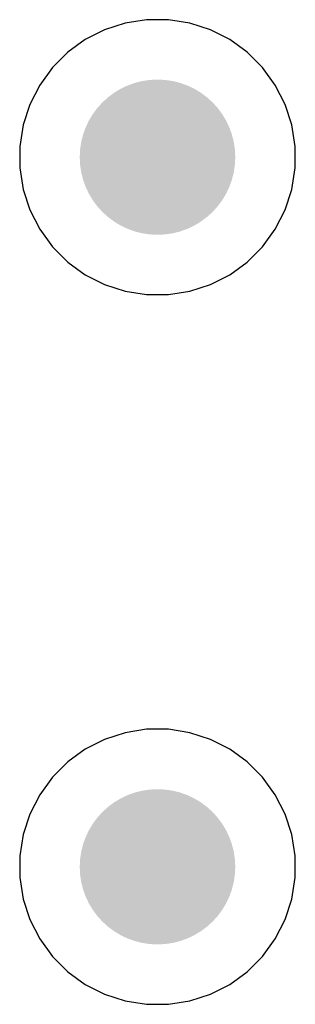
# Model space of a CAD drawing. Header units: inches. Extents: x 0 to 140, y 0 to 140.
# Tile 12 of 20: x 99 to 105, y 35 to 57. Entities that reach past the tile are written whole.
import ezdxf

# ---------------------------------------------------------------- set-up
doc = ezdxf.new("R2010")
doc.units = ezdxf.units.IN
doc.layers.add('BOTTOM', color=5, linetype='Continuous')
doc.layers.add('Pad Holes', color=156, linetype='Continuous')

msp = doc.modelspace()

# ---------------------------------------------------------------- hatches: boundary and pattern name
at = {"layer": 'BOTTOM'}
h = msp.add_hatch(color=5, dxfattribs=at)
edge = h.paths.add_edge_path()
edge.add_arc((102, 54), 1.5, 0, 360)
h = msp.add_hatch(color=5, dxfattribs=at)
edge = h.paths.add_edge_path()
edge.add_arc((102, 38), 1.5, 0, 360)
at = {"layer": 'Pad Holes'}
h = msp.add_hatch(color=7, dxfattribs=at)
edge = h.paths.add_edge_path()
edge.add_arc((102, 54), 1.75, 0, 360)
h = msp.add_hatch(color=7, dxfattribs=at)
edge = h.paths.add_edge_path()
edge.add_arc((102, 38), 1.75, 0, 360)

# ---------------------------------------------------------------- linework, layer by layer
at = {"layer": 'BOTTOM'}
for p, q in [((101.756, 57.1), (101.274, 57.023)), ((102.244, 57.1), (101.756, 57.1)), ((102.726, 57.023), (102.244, 57.1)), ((100.81, 56.873), (100.375, 56.651)), ((101.274, 57.023), (100.81, 56.873)), ((103.19, 56.873), (102.726, 57.023)), ((103.625, 56.651), (103.19, 56.873)), ((100.375, 56.651), (99.981, 56.364)), ((104.02, 56.364), (103.625, 56.651)), ((99.981, 56.364), (99.635, 56.019)), ((104.365, 56.019), (104.02, 56.364)), ((99.635, 56.019), (99.349, 55.624)), ((104.651, 55.624), (104.365, 56.019)), ((99.349, 55.624), (99.127, 55.19)), ((104.873, 55.19), (104.651, 55.624)), ((99.127, 55.19), (98.976, 54.726)), ((105.024, 54.726), (104.873, 55.19)), ((98.976, 54.726), (98.9, 54.244)), ((105.1, 54.244), (105.024, 54.726)), ((98.9, 54.244), (98.9, 53.756)), ((105.1, 53.756), (105.1, 54.244)), ((98.9, 53.756), (98.976, 53.274)), ((105.024, 53.274), (105.1, 53.756)), ((98.976, 53.274), (99.127, 52.81)), ((104.873, 52.81), (105.024, 53.274)), ((99.127, 52.81), (99.349, 52.375)), ((104.651, 52.375), (104.873, 52.81)), ((99.349, 52.375), (99.635, 51.98)), ((104.365, 51.98), (104.651, 52.375)), ((99.635, 51.98), (99.981, 51.635)), ((104.02, 51.635), (104.365, 51.98)), ((99.981, 51.635), (100.375, 51.348)), ((103.625, 51.348), (104.02, 51.635)), ((100.375, 51.348), (100.81, 51.127)), ((103.19, 51.127), (103.625, 51.348)), ((100.81, 51.127), (101.274, 50.976)), ((102.726, 50.976), (103.19, 51.127)), ((101.274, 50.976), (101.756, 50.9)), ((101.756, 50.9), (102.244, 50.9)), ((102.244, 50.9), (102.726, 50.976)), ((101.756, 41.1), (101.274, 41.023)), ((102.244, 41.1), (101.756, 41.1)), ((102.726, 41.023), (102.244, 41.1)), ((100.81, 40.873), (100.375, 40.651)), ((101.274, 41.023), (100.81, 40.873)), ((103.19, 40.873), (102.726, 41.023)), ((103.625, 40.651), (103.19, 40.873)), ((100.375, 40.651), (99.981, 40.364)), ((104.02, 40.364), (103.625, 40.651)), ((99.981, 40.364), (99.635, 40.019)), ((104.365, 40.019), (104.02, 40.364)), ((99.635, 40.019), (99.349, 39.624)), ((104.651, 39.624), (104.365, 40.019)), ((99.349, 39.624), (99.127, 39.19)), ((104.873, 39.19), (104.651, 39.624)), ((99.127, 39.19), (98.976, 38.726)), ((105.024, 38.726), (104.873, 39.19)), ((98.976, 38.726), (98.9, 38.244)), ((105.1, 38.244), (105.024, 38.726)), ((98.9, 38.244), (98.9, 37.756)), ((105.1, 37.756), (105.1, 38.244)), ((98.9, 37.756), (98.976, 37.274)), ((105.024, 37.274), (105.1, 37.756)), ((98.976, 37.274), (99.127, 36.81)), ((104.873, 36.81), (105.024, 37.274)), ((99.127, 36.81), (99.349, 36.375)), ((104.651, 36.375), (104.873, 36.81)), ((99.349, 36.375), (99.635, 35.98)), ((104.365, 35.98), (104.651, 36.375)), ((99.635, 35.98), (99.981, 35.635)), ((104.02, 35.635), (104.365, 35.98)), ((99.981, 35.635), (100.375, 35.348)), ((103.625, 35.348), (104.02, 35.635)), ((100.375, 35.348), (100.81, 35.127)), ((103.19, 35.127), (103.625, 35.348)), ((100.81, 35.127), (101.274, 34.976)), ((102.726, 34.976), (103.19, 35.127)), ((101.274, 34.976), (101.756, 34.9)), ((101.756, 34.9), (102.244, 34.9)), ((102.244, 34.9), (102.726, 34.976))]:
    msp.add_line(p, q, dxfattribs=at)

doc.saveas('drawing.dxf')
